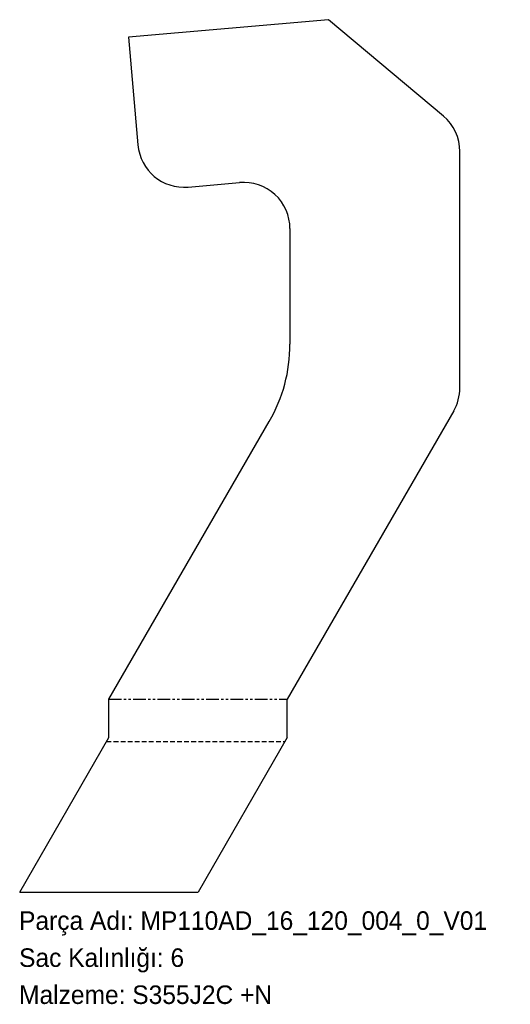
# Model space of a CAD drawing. Header units: millimetres. Extents: x 0 to 318, y -72 to 565.
import ezdxf

# ---------------------------------------------------------------- set-up
doc = ezdxf.new("R2010")
doc.units = ezdxf.units.MM
for name, pattern in [('SLD-İki-Kısa-Kesik-Çizgili-Uzun-Kesik-Çizgi', [15.748, 8.128, -1.524, 1.524, -1.524, 1.524, -1.524]), ('SLD-Katı', [0]), ('SLD-Kesik', [4.572, 3.048, -1.524]), ('SLD-Sürekli', [0])]:
    doc.linetypes.add(name, pattern=pattern)
doc.layers.add('METIN', color=96, linetype='SLD-Katı')
doc.styles.add('SLDTEXTSTYLE0', font='ARIAL.TTF', dxfattribs={"width": 0.948, "bigfont": 'bigfont'})
doc.styles.add('SLDTEXTSTYLE1', font='ARIAL.TTF', dxfattribs={"width": 0.948})

msp = doc.modelspace()

# ---------------------------------------------------------------- linework, layer by layer
at = {"color": 7, "linetype": 'SLD-Sürekli', "lineweight": 25}
for p, q in [((200.35, 565.25), (70.84, 553.92)), ((274.68, 502.88), (200.35, 565.25)), ((70.84, 553.92), (76.95, 484.19)), ((285.4, 326.92), (285.4, 479.89)), ((109.45, 456.91), (142.79, 459.83)), ((175.4, 429.95), (175.4, 355.15)), ((281.38, 311.92), (173.61, 125.25)), ((58.14, 125.25), (162, 305.15)), ((58.14, 100.4), (58.14, 125.25)), ((173.61, 100.4), (173.61, 125.25)), ((0.4, 0.4), (58.14, 100.4)), ((173.61, 100.4), (115.87, 0.4)), ((0.4, 0.4), (115.87, 0.4))]:
    msp.add_line(p, q, dxfattribs=at)
at = {"color": 7, "linetype": 'SLD-İki-Kısa-Kesik-Çizgili-Uzun-Kesik-Çizgi'}
msp.add_line((58.14, 125.25), (173.61, 125.25), dxfattribs=at)
at = {"color": 7, "linetype": 'SLD-Kesik'}
msp.add_line((56.65, 97.82), (172.12, 97.82), dxfattribs=at)
at = {"color": 7, "linetype": 'SLD-Sürekli', "lineweight": 25}
for centre, radius, start, end in [((255.4, 479.89), 30, 0, 50), ((106.83, 486.8), 30, 185, 275), ((145.4, 429.95), 30, 0, 95), ((75.4, 355.15), 100, 330, 0), ((255.4, 326.92), 30, 330, 0)]:
    msp.add_arc(centre, radius, start, end, dxfattribs=at)

# ---------------------------------------------------------------- texts
at = {"layer": 'METIN', "char_height": 12, "attachment_point": 1}
for s, insert, style in [('Parça Adı: MP110AD_16_120_004_0_V01', (0, -12.03), 'SLDTEXTSTYLE0'), ('Sac Kalınlığı: 6', (0, -36.03), 'SLDTEXTSTYLE0'), ('Malzeme: S355J2C +N', (0, -60.03), 'SLDTEXTSTYLE1')]:
    msp.add_mtext(s, dxfattribs=dict(at, insert=insert, style=style))

doc.saveas('drawing.dxf')
